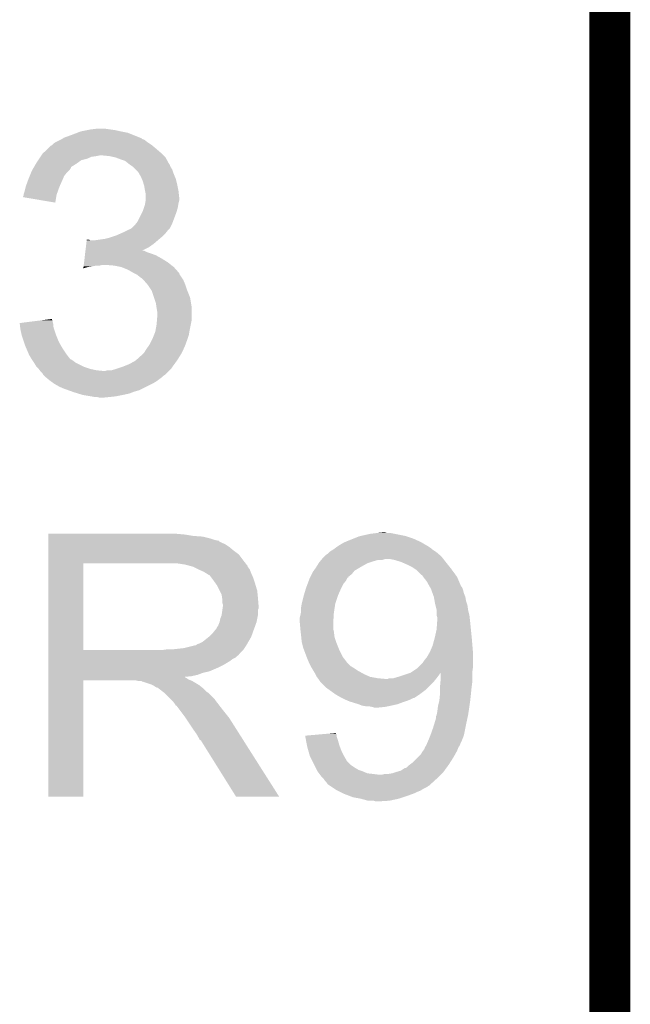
# Model space of a CAD drawing. Extents: x -0.05 to 0.95, y -0.15 to 1.54.
# Tile 31 of 32: x 0.7 to 0.79, y 1.27 to 1.42. Entities that reach past the tile are written whole.
import ezdxf

# ---------------------------------------------------------------- set-up
doc = ezdxf.new("R2010")
doc.units = 0
doc.layers.add('GEOMAGNETIC_2_CLICK_V101_GKO', color=5, linetype='CONTINUOUS')
doc.layers.add('GEOMAGNETIC_2_CLICK_V101_GTO', color=14, linetype='CONTINUOUS')

msp = doc.modelspace()

# ---------------------------------------------------------------- linework, layer by layer
at = {"layer": 'GEOMAGNETIC_2_CLICK_V101_GKO', "const_width": 0.006}
msp.add_lwpolyline([(0.785, 1.06), (0.785, 1.495)], dxfattribs=at)
at = {"layer": 'GEOMAGNETIC_2_CLICK_V101_GTO'}
for points in [[(0.7053, 1.4013), (0.7064, 1.4017), (0.71635, 1.4013), (0.71535, 1.4017)], [(0.7064, 1.4017), (0.70718, 1.402), (0.71535, 1.4017), (0.7146, 1.402)], [(0.70718, 1.402), (0.7077, 1.4022), (0.7146, 1.402), (0.7136, 1.4022)], [(0.7077, 1.4022), (0.7087, 1.4024), (0.7136, 1.4022), (0.7127, 1.4024)], [(0.7087, 1.4024), (0.7092, 1.4025), (0.7127, 1.4024), (0.712, 1.4025)], [(0.7092, 1.4025), (0.71, 1.4026), (0.712, 1.4025), (0.7113, 1.4026)], [(0.7029, 1.3997), (0.7033, 1.4001), (0.7187, 1.3997), (0.71822, 1.4001)], [(0.7033, 1.4001), (0.7035, 1.4002), (0.71822, 1.4001), (0.7181, 1.4002)], [(0.7035, 1.4002), (0.7037, 1.4004), (0.7181, 1.4002), (0.7178, 1.4004)], [(0.7037, 1.4004), (0.704, 1.4006), (0.7178, 1.4004), (0.7175, 1.4006)], [(0.704, 1.4006), (0.7048, 1.401), (0.7175, 1.4006), (0.717, 1.401)], [(0.7048, 1.401), (0.70497, 1.4011), (0.717, 1.401), (0.7167, 1.4011)], [(0.70497, 1.4011), (0.70513, 1.4012), (0.7167, 1.4011), (0.7166, 1.4012)], [(0.70513, 1.4012), (0.7053, 1.4013), (0.7166, 1.4012), (0.71635, 1.4013)], [(0.70183, 1.3985), (0.7019, 1.3986), (0.7093, 1.3985), (0.71, 1.3986)], [(0.7019, 1.3986), (0.70197, 1.3987), (0.71, 1.3986), (0.7105, 1.3987)], [(0.70197, 1.3987), (0.7021, 1.3989), (0.7198, 1.3987), (0.7196, 1.3989)], [(0.7021, 1.3989), (0.7023, 1.3991), (0.7196, 1.3989), (0.7194, 1.3991)], [(0.7023, 1.3991), (0.7029, 1.3997), (0.7194, 1.3991), (0.7187, 1.3997)], [(0.7119, 1.3986), (0.7109, 1.3987), (0.7199, 1.3986), (0.7198, 1.3987)], [(0.7128, 1.3984), (0.7119, 1.3986), (0.7201, 1.3984), (0.7199, 1.3986)], [(0.70089, 1.397), (0.70118, 1.3975), (0.7063, 1.397), (0.7071, 1.3975)], [(0.70118, 1.3975), (0.7013, 1.3977), (0.7071, 1.3975), (0.70738, 1.3977)], [(0.7013, 1.3977), (0.7015, 1.398), (0.70738, 1.3977), (0.7078, 1.398)], [(0.7015, 1.398), (0.70163, 1.3982), (0.7078, 1.398), (0.7086, 1.3982)], [(0.70163, 1.3982), (0.70183, 1.3985), (0.7086, 1.3982), (0.7093, 1.3985)], [(0.7136, 1.3981), (0.7128, 1.3984), (0.72027, 1.3981), (0.7201, 1.3984)], [(0.7142, 1.3979), (0.7136, 1.3981), (0.72038, 1.3979), (0.72027, 1.3981)], [(0.7147, 1.3975), (0.7142, 1.3979), (0.7206, 1.3975), (0.72038, 1.3979)], [(0.71483, 1.3974), (0.7147, 1.3975), (0.7207, 1.3974), (0.7206, 1.3975)], [(0.7151, 1.3972), (0.71483, 1.3974), (0.72077, 1.3972), (0.7207, 1.3974)], [(0.71525, 1.3971), (0.7151, 1.3972), (0.7208, 1.3971), (0.72077, 1.3972)], [(0.7001, 1.3953), (0.70027, 1.3957), (0.70513, 1.3953), (0.7053, 1.3957)], [(0.70027, 1.3957), (0.70047, 1.3962), (0.7053, 1.3957), (0.7057, 1.3962)], [(0.70047, 1.3962), (0.7006, 1.3965), (0.7057, 1.3962), (0.706, 1.3965)], [(0.7006, 1.3965), (0.70066, 1.3966), (0.706, 1.3965), (0.7061, 1.3966)], [(0.70066, 1.3966), (0.70083, 1.3969), (0.7061, 1.3966), (0.7063, 1.3969)], [(0.70083, 1.3969), (0.70089, 1.397), (0.7063, 1.3969), (0.7063, 1.397)], [(0.7154, 1.397), (0.71525, 1.3971), (0.72086, 1.397), (0.7208, 1.3971)], [(0.7158, 1.3966), (0.7154, 1.397), (0.7211, 1.3966), (0.72086, 1.397)], [(0.7161, 1.3963), (0.7158, 1.3966), (0.7212, 1.3963), (0.7211, 1.3966)], [(0.71627, 1.396), (0.7161, 1.3963), (0.7213, 1.396), (0.7212, 1.3963)], [(0.7165, 1.3956), (0.71627, 1.396), (0.72147, 1.3956), (0.7213, 1.396)], [(0.6997, 1.3942), (0.69999, 1.395), (0.70464, 1.3942), (0.705, 1.395)], [(0.69999, 1.395), (0.7001, 1.3953), (0.705, 1.395), (0.70513, 1.3953)], [(0.71663, 1.3953), (0.7165, 1.3956), (0.7216, 1.3953), (0.72147, 1.3956)], [(0.7168, 1.3949), (0.71663, 1.3953), (0.7217, 1.3949), (0.7216, 1.3953)], [(0.71691, 1.3945), (0.7168, 1.3949), (0.7218, 1.3945), (0.7217, 1.3949)], [(0.717, 1.3942), (0.71691, 1.3945), (0.72186, 1.3942), (0.7218, 1.3945)], [(0.6993, 1.3927), (0.6994, 1.3929), (0.70415, 1.3927), (0.70418, 1.3929)], [(0.6994, 1.3931), (0.6995, 1.3934), (0.70424, 1.3931), (0.70435, 1.3934)], [(0.6994, 1.393), (0.6994, 1.3931), (0.7042, 1.393), (0.70424, 1.3931)], [(0.6994, 1.3929), (0.6994, 1.393), (0.70418, 1.3929), (0.7042, 1.393)], [(0.6995, 1.3934), (0.69968, 1.3941), (0.70435, 1.3934), (0.7046, 1.3941)], [(0.69968, 1.3941), (0.6997, 1.3942), (0.7046, 1.3941), (0.70464, 1.3942)], [(0.7171, 1.3936), (0.717, 1.3942), (0.72198, 1.3936), (0.72186, 1.3942)], [(0.71712, 1.3935), (0.7171, 1.3936), (0.722, 1.3935), (0.72198, 1.3936)], [(0.7172, 1.3931), (0.71712, 1.3935), (0.72204, 1.3931), (0.722, 1.3935)], [(0.7172, 1.3926), (0.7172, 1.3931), (0.7221, 1.3926), (0.72204, 1.3931)], [(0.6993, 1.3926), (0.6993, 1.3927), (0.70413, 1.3926), (0.70415, 1.3927)], [(0.704, 1.3918), (0.6993, 1.3926), (0.704, 1.3918), (0.70413, 1.3926)], [(0.71697, 1.3911), (0.7171, 1.3915), (0.7219, 1.3911), (0.72197, 1.3915)], [(0.7171, 1.3915), (0.71713, 1.3917), (0.72197, 1.3915), (0.722, 1.3917)], [(0.71713, 1.3917), (0.7172, 1.3921), (0.722, 1.3917), (0.7221, 1.3921)], [(0.7172, 1.3921), (0.7172, 1.3926), (0.7221, 1.3921), (0.7221, 1.3926)], [(0.716, 1.389), (0.7167, 1.3904), (0.72118, 1.389), (0.7217, 1.3904)], [(0.7167, 1.3904), (0.7168, 1.3906), (0.7217, 1.3904), (0.72176, 1.3906)], [(0.7168, 1.3906), (0.71697, 1.3911), (0.72176, 1.3906), (0.7219, 1.3911)], [(0.7156, 1.3885), (0.71584, 1.3888), (0.72095, 1.3885), (0.7211, 1.3888)], [(0.71584, 1.3888), (0.716, 1.389), (0.7211, 1.3888), (0.72118, 1.389)], [(0.7129, 1.387), (0.71357, 1.3873), (0.7198, 1.387), (0.7201, 1.3873)], [(0.71357, 1.3873), (0.7138, 1.3874), (0.7201, 1.3873), (0.72017, 1.3874)], [(0.7138, 1.3874), (0.7144, 1.3877), (0.72017, 1.3874), (0.7204, 1.3877)], [(0.7144, 1.3877), (0.7148, 1.3879), (0.7204, 1.3877), (0.7206, 1.3879)], [(0.7149, 1.3879), (0.71505, 1.388), (0.7206, 1.3879), (0.7207, 1.388)], [(0.71505, 1.388), (0.7152, 1.3881), (0.7207, 1.388), (0.72075, 1.3881)], [(0.7152, 1.3881), (0.7156, 1.3885), (0.72075, 1.3881), (0.72095, 1.3885)], [(0.70847, 1.3853), (0.70853, 1.3858), (0.7177, 1.3853), (0.7184, 1.3858)], [(0.70853, 1.3858), (0.70859, 1.3863), (0.7184, 1.3858), (0.71898, 1.3863)], [(0.70859, 1.3863), (0.7086, 1.3864), (0.7091, 1.3863), (0.7089, 1.3864)], [(0.7086, 1.3864), (0.7086, 1.3864), (0.7089, 1.3864), (0.7086, 1.3864)], [(0.7098, 1.3863), (0.7105, 1.3864), (0.71898, 1.3863), (0.7191, 1.3864)], [(0.7105, 1.3864), (0.7112, 1.3865), (0.7191, 1.3864), (0.71922, 1.3865)], [(0.7112, 1.3865), (0.712, 1.3867), (0.71922, 1.3865), (0.71946, 1.3867)], [(0.712, 1.3867), (0.7126, 1.3869), (0.71946, 1.3867), (0.7197, 1.3869)], [(0.7126, 1.3869), (0.7129, 1.387), (0.7197, 1.3869), (0.7198, 1.387)], [(0.70833, 1.3841), (0.70836, 1.3844), (0.7187, 1.3841), (0.7179, 1.3844)], [(0.70836, 1.3844), (0.70839, 1.3846), (0.7179, 1.3844), (0.7173, 1.3846)], [(0.70839, 1.3846), (0.70841, 1.3848), (0.7173, 1.3846), (0.7169, 1.3848)], [(0.70841, 1.3848), (0.70847, 1.3853), (0.7167, 1.3848), (0.7177, 1.3853)], [(0.70841, 1.3848), (0.70841, 1.3848), (0.7169, 1.3848), (0.7167, 1.3848)], [(0.70816, 1.3827), (0.70821, 1.3831), (0.72091, 1.3827), (0.7204, 1.3831)], [(0.70821, 1.3831), (0.70827, 1.3836), (0.7204, 1.3831), (0.7196, 1.3836)], [(0.70827, 1.3836), (0.70833, 1.3841), (0.7196, 1.3836), (0.7187, 1.3841)], [(0.7081, 1.3822), (0.70812, 1.3824), (0.7081, 1.3822), (0.7088, 1.3824)], [(0.70812, 1.3824), (0.70814, 1.3825), (0.7088, 1.3824), (0.7095, 1.3825)], [(0.70814, 1.3825), (0.70815, 1.3826), (0.7095, 1.3825), (0.71, 1.3826)], [(0.70815, 1.3826), (0.70816, 1.3827), (0.7105, 1.3826), (0.7109, 1.3827)], [(0.7126, 1.3826), (0.7114, 1.3827), (0.72104, 1.3826), (0.72091, 1.3827)], [(0.7136, 1.3824), (0.7126, 1.3826), (0.7213, 1.3824), (0.72104, 1.3826)], [(0.7146, 1.382), (0.7136, 1.3824), (0.72166, 1.382), (0.7213, 1.3824)], [(0.7153, 1.3816), (0.7146, 1.382), (0.72201, 1.3816), (0.72166, 1.382)], [(0.7155, 1.3815), (0.7153, 1.3816), (0.7221, 1.3815), (0.72201, 1.3816)], [(0.7157, 1.3814), (0.7155, 1.3815), (0.7221, 1.3814), (0.7221, 1.3815)], [(0.7159, 1.3813), (0.7157, 1.3814), (0.72217, 1.3813), (0.7221, 1.3814)], [(0.7164, 1.3809), (0.7159, 1.3813), (0.72243, 1.3809), (0.72217, 1.3813)], [(0.7167, 1.3807), (0.7164, 1.3809), (0.72257, 1.3807), (0.72243, 1.3809)], [(0.7168, 1.3806), (0.7167, 1.3807), (0.72263, 1.3806), (0.72257, 1.3807)], [(0.71689, 1.3805), (0.7168, 1.3806), (0.7227, 1.3805), (0.72263, 1.3806)], [(0.7175, 1.3798), (0.71689, 1.3805), (0.723, 1.3798), (0.7227, 1.3805)], [(0.7181, 1.3789), (0.7175, 1.3798), (0.7233, 1.3789), (0.723, 1.3798)], [(0.71843, 1.3779), (0.7181, 1.3789), (0.7237, 1.3779), (0.7233, 1.3789)], [(0.7187, 1.3771), (0.71843, 1.3779), (0.72383, 1.3771), (0.7237, 1.3779)], [(0.71876, 1.3767), (0.7187, 1.3771), (0.7239, 1.3767), (0.72383, 1.3771)], [(0.7188, 1.3764), (0.71876, 1.3767), (0.7239, 1.3764), (0.7239, 1.3767)], [(0.7189, 1.3758), (0.7188, 1.3764), (0.7239, 1.3758), (0.7239, 1.3764)], [(0.7189, 1.3752), (0.7189, 1.3758), (0.7239, 1.3752), (0.7239, 1.3758)], [(0.6988, 1.3742), (0.70037, 1.3744), (0.70367, 1.3742), (0.7036, 1.3744)], [(0.69881, 1.3741), (0.6988, 1.3742), (0.7037, 1.3741), (0.70367, 1.3742)], [(0.70037, 1.3744), (0.70194, 1.3746), (0.7036, 1.3744), (0.7036, 1.3746)], [(0.70194, 1.3746), (0.70272, 1.3747), (0.7036, 1.3746), (0.7035, 1.3747)], [(0.70272, 1.3747), (0.7035, 1.3748), (0.7035, 1.3747), (0.7035, 1.3748)], [(0.7188, 1.374), (0.71884, 1.3745), (0.7238, 1.374), (0.7239, 1.3745)], [(0.71884, 1.3745), (0.7189, 1.3752), (0.7239, 1.3745), (0.7239, 1.3752)], [(0.69884, 1.3738), (0.69881, 1.3741), (0.7037, 1.3738), (0.7037, 1.3741)], [(0.69889, 1.3734), (0.69884, 1.3738), (0.7038, 1.3734), (0.7037, 1.3738)], [(0.6989, 1.3733), (0.69889, 1.3734), (0.70383, 1.3733), (0.7038, 1.3734)], [(0.69908, 1.3725), (0.6989, 1.3733), (0.7041, 1.3725), (0.70383, 1.3733)], [(0.7184, 1.3724), (0.7186, 1.3729), (0.7235, 1.3724), (0.72358, 1.3729)], [(0.7186, 1.3729), (0.71862, 1.373), (0.72358, 1.3729), (0.7236, 1.373)], [(0.71862, 1.373), (0.7188, 1.374), (0.7236, 1.373), (0.7238, 1.374)], [(0.6991, 1.3724), (0.69908, 1.3725), (0.70414, 1.3724), (0.7041, 1.3725)], [(0.6994, 1.3715), (0.6991, 1.3724), (0.7045, 1.3715), (0.70414, 1.3724)], [(0.6996, 1.3709), (0.6994, 1.3715), (0.70483, 1.3709), (0.7045, 1.3715)], [(0.7178, 1.3711), (0.7182, 1.3719), (0.72304, 1.3711), (0.72332, 1.3719)], [(0.7182, 1.3719), (0.7184, 1.3724), (0.72332, 1.3719), (0.7235, 1.3724)], [(0.69973, 1.3706), (0.6996, 1.3709), (0.705, 1.3706), (0.70483, 1.3709)], [(0.70011, 1.3697), (0.69973, 1.3706), (0.7056, 1.3697), (0.705, 1.3706)], [(0.7168, 1.3697), (0.717, 1.3699), (0.7224, 1.3697), (0.7225, 1.3699)], [(0.717, 1.3699), (0.71724, 1.3703), (0.7225, 1.3699), (0.7227, 1.3703)], [(0.71724, 1.3703), (0.7173, 1.3704), (0.7227, 1.3703), (0.72274, 1.3704)], [(0.7173, 1.3704), (0.71773, 1.371), (0.72274, 1.3704), (0.723, 1.371)], [(0.71773, 1.371), (0.7178, 1.3711), (0.723, 1.371), (0.72304, 1.3711)], [(0.7002, 1.3695), (0.70011, 1.3697), (0.70575, 1.3695), (0.7056, 1.3697)], [(0.7005, 1.369), (0.7002, 1.3695), (0.70613, 1.369), (0.70575, 1.3695)], [(0.70057, 1.3689), (0.7005, 1.369), (0.7062, 1.3689), (0.70613, 1.369)], [(0.7007, 1.3687), (0.70057, 1.3689), (0.7066, 1.3687), (0.7063, 1.3689)], [(0.70057, 1.3689), (0.70057, 1.3689), (0.7063, 1.3689), (0.7062, 1.3689)], [(0.7009, 1.3684), (0.7007, 1.3687), (0.707, 1.3684), (0.7066, 1.3687)], [(0.7012, 1.3679), (0.7009, 1.3684), (0.708, 1.3679), (0.707, 1.3684)], [(0.7148, 1.3682), (0.7157, 1.3687), (0.7214, 1.3682), (0.72176, 1.3687)], [(0.7157, 1.3687), (0.71593, 1.3689), (0.72176, 1.3687), (0.7219, 1.3689)], [(0.71593, 1.3689), (0.7166, 1.3695), (0.7219, 1.3689), (0.72227, 1.3695)], [(0.7166, 1.3695), (0.7168, 1.3697), (0.72227, 1.3695), (0.7224, 1.3697)], [(0.7013, 1.3678), (0.7012, 1.3679), (0.7082, 1.3678), (0.708, 1.3679)], [(0.7015, 1.3676), (0.7013, 1.3678), (0.7088, 1.3676), (0.7082, 1.3678)], [(0.70157, 1.3675), (0.7015, 1.3676), (0.7091, 1.3675), (0.7088, 1.3676)], [(0.70173, 1.3673), (0.70157, 1.3675), (0.71, 1.3673), (0.7091, 1.3675)], [(0.7018, 1.3672), (0.70173, 1.3673), (0.711, 1.3672), (0.71, 1.3673)], [(0.7021, 1.3669), (0.7018, 1.3672), (0.7203, 1.3669), (0.7206, 1.3672)], [(0.7113, 1.3672), (0.7116, 1.3673), (0.7206, 1.3672), (0.7207, 1.3673)], [(0.7122, 1.3673), (0.7129, 1.3675), (0.7207, 1.3673), (0.7209, 1.3675)], [(0.7129, 1.3675), (0.7138, 1.3678), (0.7209, 1.3675), (0.72111, 1.3678)], [(0.7138, 1.3678), (0.7148, 1.3682), (0.72111, 1.3678), (0.7214, 1.3682)], [(0.7022, 1.3667), (0.7021, 1.3669), (0.7201, 1.3667), (0.7203, 1.3669)], [(0.7024, 1.3665), (0.7022, 1.3667), (0.7198, 1.3665), (0.7201, 1.3667)], [(0.7026, 1.3663), (0.7024, 1.3665), (0.7196, 1.3663), (0.7198, 1.3665)], [(0.7032, 1.3658), (0.7026, 1.3663), (0.71893, 1.3658), (0.7196, 1.3663)], [(0.70334, 1.3657), (0.7032, 1.3658), (0.7188, 1.3657), (0.71893, 1.3658)], [(0.70376, 1.3654), (0.70334, 1.3657), (0.7183, 1.3654), (0.7188, 1.3657)], [(0.7039, 1.3653), (0.70376, 1.3654), (0.7181, 1.3653), (0.7183, 1.3654)], [(0.7046, 1.3649), (0.7039, 1.3653), (0.7173, 1.3649), (0.7181, 1.3653)], [(0.7053, 1.3646), (0.7046, 1.3649), (0.7167, 1.3646), (0.7173, 1.3649)], [(0.70586, 1.3644), (0.7053, 1.3646), (0.7163, 1.3644), (0.7167, 1.3646)], [(0.70642, 1.3642), (0.70586, 1.3644), (0.7156, 1.3642), (0.7163, 1.3644)], [(0.7067, 1.3641), (0.70642, 1.3642), (0.71533, 1.3641), (0.7156, 1.3642)], [(0.70735, 1.3639), (0.7067, 1.3641), (0.7148, 1.3639), (0.71533, 1.3641)], [(0.708, 1.3637), (0.70735, 1.3639), (0.7139, 1.3637), (0.7148, 1.3639)], [(0.7092, 1.3635), (0.708, 1.3637), (0.7129, 1.3635), (0.7139, 1.3637)], [(0.7097, 1.3634), (0.7092, 1.3635), (0.712, 1.3634), (0.7129, 1.3635)], [(0.7105, 1.3633), (0.7101, 1.3634), (0.711, 1.3633), (0.712, 1.3634)], [(0.703, 1.3433), (0.703, 1.3434), (0.7229, 1.3433), (0.7218, 1.3434)], [(0.703, 1.3431), (0.703, 1.3433), (0.7241, 1.3431), (0.7229, 1.3433)], [(0.703, 1.343), (0.703, 1.3431), (0.7255, 1.343), (0.7241, 1.3431)], [(0.703, 1.3427), (0.703, 1.343), (0.7267, 1.3427), (0.7255, 1.343)], [(0.703, 1.3425), (0.703, 1.3427), (0.7273, 1.3425), (0.7267, 1.3427)], [(0.703, 1.3424), (0.703, 1.3425), (0.7278, 1.3424), (0.7273, 1.3425)], [(0.7468, 1.3424), (0.74755, 1.3427), (0.75696, 1.3424), (0.7563, 1.3427)], [(0.74755, 1.3427), (0.7483, 1.343), (0.7563, 1.3427), (0.7554, 1.343)], [(0.7483, 1.343), (0.7487, 1.3431), (0.7554, 1.343), (0.7551, 1.3431)], [(0.7487, 1.3431), (0.7491, 1.3432), (0.7551, 1.3431), (0.7546, 1.3432)], [(0.7491, 1.3432), (0.75, 1.3434), (0.7546, 1.3432), (0.7536, 1.3434)], [(0.75, 1.3434), (0.7508, 1.3435), (0.7536, 1.3434), (0.7531, 1.3435)], [(0.7508, 1.3435), (0.7518, 1.3436), (0.7525, 1.3435), (0.7522, 1.3436)], [(0.7518, 1.3436), (0.7518, 1.3436), (0.7522, 1.3436), (0.7518, 1.3436)], [(0.703, 1.3423), (0.703, 1.3424), (0.7279, 1.3423), (0.7279, 1.3424)], [(0.703, 1.3424), (0.703, 1.3424), (0.7279, 1.3424), (0.7278, 1.3424)], [(0.703, 1.3421), (0.703, 1.3423), (0.7283, 1.3421), (0.7279, 1.3423)], [(0.703, 1.3419), (0.703, 1.3421), (0.7288, 1.3419), (0.7283, 1.3421)], [(0.703, 1.3415), (0.703, 1.3419), (0.7294, 1.3415), (0.7288, 1.3419)], [(0.703, 1.341), (0.703, 1.3415), (0.73, 1.341), (0.7294, 1.3415)], [(0.7441, 1.3408), (0.7446, 1.3411), (0.75955, 1.3408), (0.7591, 1.3411)], [(0.7446, 1.3411), (0.74487, 1.3413), (0.7591, 1.3411), (0.7589, 1.3413)], [(0.74487, 1.3413), (0.745, 1.3414), (0.7589, 1.3413), (0.7587, 1.3414)], [(0.745, 1.3414), (0.74515, 1.3415), (0.7587, 1.3414), (0.7587, 1.3415)], [(0.74515, 1.3415), (0.7456, 1.3418), (0.7586, 1.3415), (0.75809, 1.3418)], [(0.74515, 1.3415), (0.74515, 1.3415), (0.7587, 1.3415), (0.7586, 1.3415)], [(0.7456, 1.3418), (0.7461, 1.3421), (0.75809, 1.3418), (0.75757, 1.3421)], [(0.7461, 1.3421), (0.74633, 1.3422), (0.75757, 1.3421), (0.7574, 1.3422)], [(0.74633, 1.3422), (0.7468, 1.3424), (0.7574, 1.3422), (0.75696, 1.3424)], [(0.703, 1.3404), (0.703, 1.341), (0.7308, 1.3404), (0.73, 1.341)], [(0.703, 1.3396), (0.703, 1.3404), (0.7314, 1.3396), (0.7308, 1.3404)], [(0.703, 1.3391), (0.703, 1.3396), (0.73179, 1.3391), (0.7314, 1.3396)], [(0.74269, 1.3394), (0.74286, 1.3396), (0.7505, 1.3394), (0.7512, 1.3396)], [(0.74286, 1.3396), (0.74294, 1.3397), (0.7518, 1.3396), (0.7521, 1.3397)], [(0.74286, 1.3396), (0.74286, 1.3396), (0.7512, 1.3396), (0.7518, 1.3396)], [(0.74294, 1.3397), (0.7432, 1.34), (0.76071, 1.3397), (0.76048, 1.34)], [(0.7432, 1.34), (0.7433, 1.3401), (0.76048, 1.34), (0.7604, 1.3401)], [(0.7433, 1.3401), (0.7435, 1.3403), (0.7604, 1.3401), (0.76017, 1.3403)], [(0.7435, 1.3403), (0.7438, 1.3405), (0.76017, 1.3403), (0.75993, 1.3405)], [(0.7438, 1.3405), (0.744, 1.3407), (0.75993, 1.3405), (0.7597, 1.3407)], [(0.744, 1.3407), (0.7441, 1.3408), (0.7597, 1.3407), (0.75955, 1.3408)], [(0.7535, 1.3396), (0.753, 1.3397), (0.76079, 1.3396), (0.76071, 1.3397)], [(0.7545, 1.3393), (0.7535, 1.3396), (0.76102, 1.3393), (0.76079, 1.3396)], [(0.703, 1.3264), (0.703, 1.3391), (0.7081, 1.3264), (0.7081, 1.3391)], [(0.703, 1.3391), (0.703, 1.3391), (0.7081, 1.3391), (0.7202, 1.3391)], [(0.723, 1.3389), (0.7217, 1.3391), (0.73194, 1.3389), (0.73179, 1.3391)], [(0.72373, 1.3387), (0.723, 1.3389), (0.7321, 1.3387), (0.73194, 1.3389)], [(0.7241, 1.3386), (0.72373, 1.3387), (0.7321, 1.3386), (0.7321, 1.3387)], [(0.7249, 1.3382), (0.7241, 1.3386), (0.7324, 1.3382), (0.7321, 1.3386)], [(0.7256, 1.3379), (0.7249, 1.3382), (0.73252, 1.3379), (0.7324, 1.3382)], [(0.74174, 1.338), (0.7421, 1.3385), (0.7477, 1.338), (0.74853, 1.3385)], [(0.7421, 1.3385), (0.74216, 1.3386), (0.74853, 1.3385), (0.7487, 1.3386)], [(0.74216, 1.3386), (0.74247, 1.3391), (0.7487, 1.3386), (0.7496, 1.3391)], [(0.74247, 1.3391), (0.7426, 1.3393), (0.7496, 1.3391), (0.7502, 1.3393)], [(0.7426, 1.3393), (0.74269, 1.3394), (0.7502, 1.3393), (0.7505, 1.3394)], [(0.75473, 1.3392), (0.7545, 1.3393), (0.7611, 1.3392), (0.76102, 1.3393)], [(0.7554, 1.3389), (0.75473, 1.3392), (0.76134, 1.3389), (0.7611, 1.3392)], [(0.7562, 1.3385), (0.7554, 1.3389), (0.76166, 1.3385), (0.76134, 1.3389)], [(0.75665, 1.3382), (0.7562, 1.3385), (0.7619, 1.3382), (0.76166, 1.3385)], [(0.7568, 1.3381), (0.75665, 1.3382), (0.76197, 1.3381), (0.7619, 1.3382)], [(0.72593, 1.3377), (0.7256, 1.3379), (0.7326, 1.3377), (0.73252, 1.3379)], [(0.7261, 1.3376), (0.72593, 1.3377), (0.73264, 1.3376), (0.7326, 1.3377)], [(0.7264, 1.3374), (0.7261, 1.3376), (0.73273, 1.3374), (0.73264, 1.3376)], [(0.7268, 1.337), (0.7265, 1.3374), (0.7329, 1.337), (0.73273, 1.3374)], [(0.7271, 1.3366), (0.7268, 1.337), (0.73303, 1.3366), (0.7329, 1.337)], [(0.74105, 1.3366), (0.7412, 1.337), (0.7465, 1.3366), (0.7467, 1.337)], [(0.7412, 1.337), (0.74125, 1.3371), (0.7468, 1.337), (0.7468, 1.3371)], [(0.7412, 1.337), (0.7412, 1.337), (0.7467, 1.337), (0.7468, 1.337)], [(0.74125, 1.3371), (0.74145, 1.3375), (0.7468, 1.3371), (0.7473, 1.3375)], [(0.74145, 1.3375), (0.7416, 1.3378), (0.7473, 1.3375), (0.74754, 1.3378)], [(0.7416, 1.3378), (0.74174, 1.338), (0.74754, 1.3378), (0.7477, 1.338)], [(0.7575, 1.3374), (0.7568, 1.3381), (0.76248, 1.3374), (0.76197, 1.3381)], [(0.7576, 1.3373), (0.7576, 1.3374), (0.76255, 1.3373), (0.76248, 1.3374)], [(0.75776, 1.3371), (0.7576, 1.3373), (0.7627, 1.3371), (0.76255, 1.3373)], [(0.7583, 1.3364), (0.75776, 1.3371), (0.763, 1.3364), (0.7627, 1.3371)], [(0.72746, 1.3361), (0.7271, 1.3366), (0.7332, 1.3361), (0.73303, 1.3366)], [(0.7276, 1.3359), (0.72746, 1.3361), (0.73326, 1.3359), (0.7332, 1.3361)], [(0.728, 1.3351), (0.7276, 1.3359), (0.7335, 1.3351), (0.73326, 1.3359)], [(0.74031, 1.3344), (0.74057, 1.3353), (0.7453, 1.3344), (0.7457, 1.3353)], [(0.74057, 1.3353), (0.7406, 1.3354), (0.7457, 1.3353), (0.74575, 1.3354)], [(0.7406, 1.3354), (0.74086, 1.3361), (0.74575, 1.3354), (0.7461, 1.3361)], [(0.74086, 1.3361), (0.74105, 1.3366), (0.7461, 1.3361), (0.7465, 1.3366)], [(0.75868, 1.3357), (0.7583, 1.3364), (0.7633, 1.3357), (0.763, 1.3364)], [(0.75874, 1.3356), (0.75868, 1.3357), (0.7634, 1.3356), (0.7633, 1.3357)], [(0.75885, 1.3354), (0.75874, 1.3356), (0.7635, 1.3354), (0.7634, 1.3356)], [(0.7589, 1.3353), (0.75885, 1.3354), (0.76353, 1.3353), (0.7635, 1.3354)], [(0.75897, 1.3351), (0.7589, 1.3353), (0.7636, 1.3351), (0.76353, 1.3353)], [(0.7283, 1.3345), (0.728, 1.3351), (0.73356, 1.3345), (0.7335, 1.3351)], [(0.72836, 1.3341), (0.7283, 1.3345), (0.7336, 1.3341), (0.73356, 1.3345)], [(0.7284, 1.3338), (0.72836, 1.3341), (0.73362, 1.3338), (0.7336, 1.3341)], [(0.74, 1.3332), (0.7402, 1.334), (0.7449, 1.3332), (0.74517, 1.334)], [(0.7402, 1.334), (0.74031, 1.3344), (0.74517, 1.334), (0.7453, 1.3344)], [(0.75912, 1.3347), (0.75897, 1.3351), (0.7637, 1.3347), (0.7636, 1.3351)], [(0.7593, 1.3342), (0.75912, 1.3347), (0.7639, 1.3342), (0.7637, 1.3347)], [(0.75941, 1.3336), (0.7593, 1.3342), (0.764, 1.3336), (0.7639, 1.3342)], [(0.7284, 1.3333), (0.7284, 1.3338), (0.73367, 1.3333), (0.73362, 1.3338)], [(0.7285, 1.333), (0.7284, 1.3333), (0.73369, 1.333), (0.73367, 1.3333)], [(0.72841, 1.3323), (0.72844, 1.3325), (0.7336, 1.3323), (0.7337, 1.3325)], [(0.72844, 1.3325), (0.7285, 1.3329), (0.7337, 1.3325), (0.7337, 1.3329)], [(0.7285, 1.3329), (0.7285, 1.333), (0.7337, 1.3329), (0.73369, 1.333)], [(0.7399, 1.3326), (0.74, 1.3332), (0.74481, 1.3326), (0.7449, 1.3332)], [(0.7399, 1.332), (0.7399, 1.3326), (0.74472, 1.332), (0.74481, 1.3326)], [(0.7595, 1.3331), (0.75941, 1.3336), (0.76417, 1.3331), (0.764, 1.3336)], [(0.75953, 1.333), (0.7595, 1.3331), (0.7642, 1.333), (0.76417, 1.3331)], [(0.7597, 1.3323), (0.75953, 1.333), (0.7643, 1.3323), (0.7642, 1.333)], [(0.728, 1.3305), (0.7281, 1.331), (0.7334, 1.3305), (0.7335, 1.331)], [(0.7281, 1.331), (0.7283, 1.3315), (0.7335, 1.331), (0.7336, 1.3315)], [(0.7283, 1.3315), (0.72841, 1.3323), (0.7336, 1.3315), (0.7336, 1.3323)], [(0.7397, 1.3311), (0.7398, 1.3315), (0.74465, 1.3311), (0.74467, 1.3315)], [(0.7397, 1.3306), (0.7397, 1.3311), (0.74461, 1.3306), (0.74465, 1.3311)], [(0.7398, 1.3315), (0.73988, 1.3319), (0.74467, 1.3315), (0.7447, 1.3319)], [(0.73988, 1.3319), (0.7399, 1.332), (0.7447, 1.3319), (0.74472, 1.332)], [(0.7597, 1.3315), (0.7597, 1.3323), (0.7645, 1.3315), (0.7643, 1.3323)], [(0.7598, 1.3312), (0.7597, 1.3315), (0.76453, 1.3312), (0.7645, 1.3315)], [(0.7598, 1.3308), (0.7598, 1.3312), (0.76458, 1.3308), (0.76453, 1.3312)], [(0.7275, 1.3295), (0.7276, 1.3297), (0.73304, 1.3295), (0.73311, 1.3297)], [(0.7276, 1.3297), (0.7278, 1.33), (0.73311, 1.3297), (0.73322, 1.33)], [(0.7278, 1.33), (0.728, 1.3305), (0.73322, 1.33), (0.7334, 1.3305)], [(0.73972, 1.3304), (0.7397, 1.3306), (0.7446, 1.3304), (0.74461, 1.3306)], [(0.7398, 1.3295), (0.73972, 1.3304), (0.7446, 1.3295), (0.7446, 1.3304)], [(0.7597, 1.3294), (0.75979, 1.3306), (0.76472, 1.3294), (0.7646, 1.3306)], [(0.75979, 1.3306), (0.7598, 1.3308), (0.7646, 1.3306), (0.76458, 1.3308)], [(0.7255, 1.3276), (0.72637, 1.3283), (0.73219, 1.3276), (0.7326, 1.3283)], [(0.72637, 1.3283), (0.7265, 1.3284), (0.7326, 1.3283), (0.73264, 1.3284)], [(0.7265, 1.3284), (0.727, 1.3289), (0.73264, 1.3284), (0.73282, 1.3289)], [(0.727, 1.3289), (0.7274, 1.3294), (0.73282, 1.3289), (0.733, 1.3294)], [(0.7274, 1.3294), (0.7275, 1.3295), (0.733, 1.3294), (0.73304, 1.3295)], [(0.73984, 1.3291), (0.7398, 1.3295), (0.7447, 1.3291), (0.7446, 1.3295)], [(0.7399, 1.3286), (0.73984, 1.3291), (0.74476, 1.3286), (0.7447, 1.3291)], [(0.73993, 1.3283), (0.7399, 1.3286), (0.7448, 1.3283), (0.74476, 1.3286)], [(0.74, 1.3276), (0.73993, 1.3283), (0.74503, 1.3276), (0.7448, 1.3283)], [(0.75924, 1.3275), (0.7594, 1.3281), (0.7649, 1.3275), (0.76485, 1.3281)], [(0.7594, 1.3281), (0.75952, 1.3286), (0.76485, 1.3281), (0.7648, 1.3286)], [(0.75952, 1.3286), (0.7597, 1.3294), (0.7648, 1.3286), (0.76472, 1.3294)], [(0.721, 1.3265), (0.7228, 1.3267), (0.7315, 1.3265), (0.73163, 1.3267)], [(0.7228, 1.3267), (0.7244, 1.3271), (0.73163, 1.3267), (0.7319, 1.3271)], [(0.7245, 1.3271), (0.7248, 1.3273), (0.7319, 1.3271), (0.73202, 1.3273)], [(0.7248, 1.3273), (0.7251, 1.3274), (0.73202, 1.3273), (0.73208, 1.3274)], [(0.7251, 1.3274), (0.7255, 1.3276), (0.73208, 1.3274), (0.73219, 1.3276)], [(0.74005, 1.3274), (0.74, 1.3276), (0.7451, 1.3274), (0.74503, 1.3276)], [(0.7402, 1.3268), (0.74005, 1.3274), (0.74534, 1.3268), (0.7451, 1.3274)], [(0.74035, 1.3264), (0.7402, 1.3268), (0.7455, 1.3264), (0.74534, 1.3268)], [(0.75879, 1.3263), (0.7591, 1.327), (0.765, 1.3263), (0.76494, 1.327)], [(0.7591, 1.327), (0.75924, 1.3275), (0.76494, 1.327), (0.7649, 1.3275)], [(0.703, 1.326), (0.703, 1.3264), (0.731, 1.326), (0.7314, 1.3264)], [(0.703, 1.3264), (0.703, 1.3264), (0.7195, 1.3264), (0.7081, 1.3264)], [(0.703, 1.3259), (0.703, 1.326), (0.731, 1.3259), (0.731, 1.326)], [(0.703, 1.3257), (0.703, 1.3259), (0.7308, 1.3257), (0.7309, 1.3259)], [(0.703, 1.3259), (0.703, 1.3259), (0.7309, 1.3259), (0.731, 1.3259)], [(0.703, 1.3255), (0.703, 1.3257), (0.7305, 1.3255), (0.7308, 1.3257)], [(0.703, 1.3253), (0.703, 1.3255), (0.7303, 1.3253), (0.7305, 1.3255)], [(0.703, 1.3251), (0.703, 1.3253), (0.7299, 1.3251), (0.7303, 1.3253)], [(0.7195, 1.3264), (0.7202, 1.3265), (0.7314, 1.3264), (0.7315, 1.3265)], [(0.74072, 1.3254), (0.74035, 1.3264), (0.746, 1.3254), (0.7455, 1.3264)], [(0.7408, 1.3252), (0.74072, 1.3254), (0.74616, 1.3252), (0.746, 1.3254)], [(0.7411, 1.3245), (0.7408, 1.3252), (0.7467, 1.3245), (0.74616, 1.3252)], [(0.7579, 1.3249), (0.7583, 1.3254), (0.765, 1.3249), (0.765, 1.3254)], [(0.7583, 1.3254), (0.7587, 1.3261), (0.765, 1.3254), (0.765, 1.3261)], [(0.7587, 1.3261), (0.75879, 1.3263), (0.765, 1.3261), (0.765, 1.3263)], [(0.703, 1.3248), (0.703, 1.3251), (0.7295, 1.3248), (0.7299, 1.3251)], [(0.703, 1.3242), (0.703, 1.3248), (0.7285, 1.3242), (0.7295, 1.3248)], [(0.703, 1.3239), (0.703, 1.3242), (0.7279, 1.3239), (0.7285, 1.3242)], [(0.703, 1.3233), (0.703, 1.3239), (0.7265, 1.3233), (0.7279, 1.3239)], [(0.7413, 1.3241), (0.7411, 1.3245), (0.7471, 1.3241), (0.7467, 1.3245)], [(0.7414, 1.3239), (0.7413, 1.3241), (0.74743, 1.3239), (0.7471, 1.3241)], [(0.74146, 1.3238), (0.7414, 1.3239), (0.7476, 1.3238), (0.74743, 1.3239)], [(0.7417, 1.3234), (0.74146, 1.3238), (0.7482, 1.3234), (0.7476, 1.3238)], [(0.7568, 1.3237), (0.7569, 1.3238), (0.76499, 1.3237), (0.765, 1.3238)], [(0.7569, 1.3238), (0.7577, 1.3246), (0.765, 1.3238), (0.765, 1.3246)], [(0.7577, 1.3246), (0.7579, 1.3249), (0.765, 1.3246), (0.765, 1.3249)], [(0.703, 1.3231), (0.703, 1.3233), (0.7256, 1.3231), (0.7265, 1.3233)], [(0.703, 1.3228), (0.703, 1.3231), (0.7248, 1.3228), (0.7256, 1.3231)], [(0.703, 1.3226), (0.703, 1.3228), (0.7239, 1.3226), (0.7248, 1.3228)], [(0.703, 1.3225), (0.703, 1.3226), (0.7229, 1.3225), (0.7239, 1.3226)], [(0.703, 1.3224), (0.703, 1.3225), (0.723, 1.3224), (0.7229, 1.3225)], [(0.703, 1.3223), (0.703, 1.3224), (0.7232, 1.3223), (0.723, 1.3224)], [(0.742, 1.3229), (0.7417, 1.3234), (0.7491, 1.3229), (0.7482, 1.3234)], [(0.7422, 1.3225), (0.742, 1.3229), (0.75, 1.3225), (0.7491, 1.3229)], [(0.74235, 1.3223), (0.7422, 1.3225), (0.7511, 1.3223), (0.75, 1.3225)], [(0.7534, 1.3223), (0.7541, 1.3225), (0.7597, 1.3223), (0.75985, 1.3225)], [(0.7541, 1.3225), (0.7547, 1.3227), (0.75985, 1.3225), (0.76, 1.3227)], [(0.7547, 1.3227), (0.7556, 1.323), (0.76, 1.3227), (0.7602, 1.323)], [(0.7556, 1.323), (0.7559, 1.3231), (0.7602, 1.323), (0.7603, 1.3231)], [(0.7559, 1.3231), (0.7568, 1.3237), (0.7649, 1.3231), (0.76499, 1.3237)], [(0.7603, 1.3221), (0.7603, 1.3231), (0.7649, 1.3221), (0.7649, 1.3231)], [(0.703, 1.3221), (0.703, 1.3223), (0.7235, 1.3221), (0.7232, 1.3223)], [(0.703, 1.322), (0.703, 1.3221), (0.72375, 1.322), (0.7235, 1.3221)], [(0.703, 1.305), (0.703, 1.322), (0.7081, 1.305), (0.7081, 1.322)], [(0.703, 1.322), (0.703, 1.322), (0.7081, 1.322), (0.7157, 1.322)], [(0.7161, 1.3219), (0.7157, 1.322), (0.724, 1.3219), (0.72375, 1.322)], [(0.7167, 1.3218), (0.7166, 1.3219), (0.72417, 1.3218), (0.724, 1.3219)], [(0.718, 1.3214), (0.7168, 1.3218), (0.72483, 1.3214), (0.72417, 1.3218)], [(0.7182, 1.3213), (0.718, 1.3214), (0.725, 1.3213), (0.72483, 1.3214)], [(0.7184, 1.3212), (0.7182, 1.3213), (0.72513, 1.3212), (0.725, 1.3213)], [(0.7187, 1.321), (0.7184, 1.3212), (0.72537, 1.321), (0.72513, 1.3212)], [(0.7189, 1.3209), (0.7187, 1.321), (0.7255, 1.3209), (0.72537, 1.321)], [(0.7191, 1.3208), (0.719, 1.3209), (0.7256, 1.3208), (0.7255, 1.3209)], [(0.74243, 1.3222), (0.74235, 1.3223), (0.7522, 1.3222), (0.7511, 1.3223)], [(0.7425, 1.3221), (0.74243, 1.3222), (0.75954, 1.3221), (0.75962, 1.3222)], [(0.7427, 1.3218), (0.7425, 1.3221), (0.7593, 1.3218), (0.75954, 1.3221)], [(0.7436, 1.3209), (0.7427, 1.3218), (0.7584, 1.3209), (0.7593, 1.3218)], [(0.74402, 1.3206), (0.7436, 1.3209), (0.7581, 1.3206), (0.7584, 1.3209)], [(0.7526, 1.3222), (0.7528, 1.3223), (0.75962, 1.3222), (0.7597, 1.3223)], [(0.7602, 1.321), (0.76025, 1.3216), (0.76482, 1.321), (0.7649, 1.3216)], [(0.7602, 1.3208), (0.7602, 1.321), (0.7648, 1.3208), (0.76482, 1.321)], [(0.76025, 1.3216), (0.7603, 1.3221), (0.7649, 1.3216), (0.7649, 1.3221)], [(0.7195, 1.3205), (0.7191, 1.3208), (0.7259, 1.3205), (0.7256, 1.3208)], [(0.71962, 1.3204), (0.7195, 1.3205), (0.726, 1.3204), (0.7259, 1.3205)], [(0.71988, 1.3202), (0.71962, 1.3204), (0.7263, 1.3202), (0.726, 1.3204)], [(0.72, 1.3201), (0.71988, 1.3202), (0.7264, 1.3201), (0.7263, 1.3202)], [(0.7209, 1.3192), (0.72, 1.3201), (0.7273, 1.3192), (0.7264, 1.3201)], [(0.74486, 1.32), (0.74402, 1.3206), (0.7573, 1.32), (0.7581, 1.3206)], [(0.745, 1.3199), (0.74486, 1.32), (0.75715, 1.3199), (0.7573, 1.32)], [(0.7457, 1.3195), (0.745, 1.3199), (0.75655, 1.3195), (0.75715, 1.3199)], [(0.7459, 1.3194), (0.7457, 1.3195), (0.7564, 1.3194), (0.75655, 1.3195)], [(0.7601, 1.319), (0.7602, 1.32), (0.76461, 1.319), (0.76472, 1.32)], [(0.7602, 1.32), (0.7602, 1.3208), (0.76472, 1.32), (0.7648, 1.3208)], [(0.7212, 1.3189), (0.7209, 1.3192), (0.72752, 1.3189), (0.7273, 1.3192)], [(0.7215, 1.3185), (0.7212, 1.3189), (0.72783, 1.3185), (0.72752, 1.3189)], [(0.72155, 1.3184), (0.7215, 1.3185), (0.7279, 1.3184), (0.72783, 1.3185)], [(0.7216, 1.3183), (0.72155, 1.3184), (0.72798, 1.3183), (0.7279, 1.3184)], [(0.7223, 1.3175), (0.7217, 1.3183), (0.7286, 1.3175), (0.72798, 1.3183)], [(0.7463, 1.3192), (0.7459, 1.3194), (0.7559, 1.3192), (0.7563, 1.3194)], [(0.7459, 1.3194), (0.7459, 1.3194), (0.7563, 1.3194), (0.7564, 1.3194)], [(0.74677, 1.319), (0.7463, 1.3192), (0.7554, 1.319), (0.7559, 1.3192)], [(0.747, 1.3189), (0.74677, 1.319), (0.7551, 1.3189), (0.7554, 1.319)], [(0.74733, 1.3188), (0.747, 1.3189), (0.7548, 1.3188), (0.7551, 1.3189)], [(0.7483, 1.3185), (0.74733, 1.3188), (0.754, 1.3185), (0.7548, 1.3188)], [(0.7488, 1.3183), (0.7483, 1.3185), (0.7531, 1.3183), (0.754, 1.3185)], [(0.7494, 1.3182), (0.7488, 1.3183), (0.7526, 1.3182), (0.7531, 1.3183)], [(0.7503, 1.3181), (0.7498, 1.3182), (0.7521, 1.3181), (0.7526, 1.3182)], [(0.7506, 1.318), (0.7503, 1.3181), (0.7511, 1.318), (0.7521, 1.3181)], [(0.7598, 1.3174), (0.7599, 1.3182), (0.76438, 1.3174), (0.7645, 1.3182)], [(0.7599, 1.3182), (0.76007, 1.3189), (0.7645, 1.3182), (0.7646, 1.3189)], [(0.76007, 1.3189), (0.7601, 1.319), (0.7646, 1.3189), (0.76461, 1.319)], [(0.7229, 1.3167), (0.7223, 1.3175), (0.72924, 1.3167), (0.7286, 1.3175)], [(0.72303, 1.3165), (0.7229, 1.3167), (0.7294, 1.3165), (0.72924, 1.3167)], [(0.7596, 1.3167), (0.7597, 1.3169), (0.76426, 1.3167), (0.7643, 1.3169)], [(0.7596, 1.3164), (0.7596, 1.3167), (0.76419, 1.3164), (0.76426, 1.3167)], [(0.7597, 1.3169), (0.7598, 1.3174), (0.7643, 1.3169), (0.76438, 1.3174)], [(0.72377, 1.3154), (0.72303, 1.3165), (0.7301, 1.3154), (0.7294, 1.3165)], [(0.7241, 1.3149), (0.72377, 1.3154), (0.73042, 1.3149), (0.7301, 1.3154)], [(0.75917, 1.315), (0.7593, 1.3154), (0.7639, 1.315), (0.76398, 1.3154)], [(0.7593, 1.3154), (0.7596, 1.3164), (0.76398, 1.3154), (0.76419, 1.3164)], [(0.7246, 1.3142), (0.7241, 1.3149), (0.73086, 1.3142), (0.73042, 1.3149)], [(0.725, 1.3135), (0.7246, 1.3142), (0.73131, 1.3135), (0.73086, 1.3142)], [(0.7405, 1.3139), (0.74275, 1.3141), (0.7451, 1.3139), (0.7451, 1.3141)], [(0.74052, 1.3138), (0.7405, 1.3139), (0.7451, 1.3138), (0.7451, 1.3139)], [(0.74063, 1.3132), (0.74052, 1.3138), (0.7453, 1.3132), (0.7451, 1.3138)], [(0.74275, 1.3141), (0.74388, 1.3142), (0.7451, 1.3141), (0.745, 1.3142)], [(0.74388, 1.3142), (0.745, 1.3143), (0.745, 1.3142), (0.745, 1.3143)], [(0.75849, 1.3132), (0.7587, 1.3137), (0.7634, 1.3132), (0.76359, 1.3137)], [(0.7587, 1.3137), (0.75881, 1.314), (0.76359, 1.3137), (0.7637, 1.314)], [(0.75881, 1.314), (0.759, 1.3145), (0.7637, 1.314), (0.7638, 1.3145)], [(0.759, 1.3145), (0.75917, 1.315), (0.7638, 1.3145), (0.7639, 1.315)], [(0.7251, 1.3133), (0.725, 1.3135), (0.73143, 1.3133), (0.73131, 1.3135)], [(0.7253, 1.3132), (0.7251, 1.3133), (0.7315, 1.3132), (0.73143, 1.3133)], [(0.7254, 1.313), (0.7253, 1.3132), (0.73162, 1.313), (0.7315, 1.3132)], [(0.7304, 1.305), (0.7254, 1.313), (0.7367, 1.305), (0.73162, 1.313)], [(0.74076, 1.3125), (0.74063, 1.3132), (0.7455, 1.3125), (0.7453, 1.3132)], [(0.7408, 1.3123), (0.74076, 1.3125), (0.74557, 1.3123), (0.7455, 1.3125)], [(0.74097, 1.3117), (0.7408, 1.3123), (0.7458, 1.3117), (0.74557, 1.3123)], [(0.758, 1.3122), (0.7582, 1.3125), (0.7629, 1.3122), (0.7631, 1.3125)], [(0.7582, 1.3125), (0.75832, 1.3128), (0.7631, 1.3125), (0.7632, 1.3128)], [(0.75832, 1.3128), (0.7584, 1.313), (0.7632, 1.3128), (0.7633, 1.313)], [(0.7584, 1.313), (0.75849, 1.3132), (0.7633, 1.313), (0.7634, 1.3132)], [(0.7412, 1.3109), (0.74097, 1.3117), (0.7462, 1.3109), (0.7458, 1.3117)], [(0.74155, 1.3102), (0.7412, 1.3109), (0.7466, 1.3102), (0.7462, 1.3109)], [(0.757, 1.3108), (0.7574, 1.3112), (0.7622, 1.3108), (0.76242, 1.3112)], [(0.7574, 1.3112), (0.75773, 1.3117), (0.76242, 1.3112), (0.7627, 1.3117)], [(0.75773, 1.3117), (0.7578, 1.3118), (0.7627, 1.3117), (0.76274, 1.3118)], [(0.7578, 1.3118), (0.7579, 1.3119), (0.76274, 1.3118), (0.76278, 1.3119)], [(0.7579, 1.3119), (0.758, 1.3122), (0.76278, 1.3119), (0.7629, 1.3122)], [(0.74185, 1.3096), (0.74155, 1.3102), (0.7472, 1.3096), (0.7466, 1.3102)], [(0.74205, 1.3092), (0.74185, 1.3096), (0.7478, 1.3092), (0.7472, 1.3096)], [(0.7554, 1.3093), (0.7557, 1.3096), (0.76121, 1.3093), (0.76143, 1.3096)], [(0.7557, 1.3096), (0.75583, 1.3097), (0.76143, 1.3096), (0.7615, 1.3097)], [(0.75583, 1.3097), (0.7561, 1.3099), (0.7615, 1.3097), (0.76163, 1.3099)], [(0.7561, 1.3099), (0.757, 1.3108), (0.76163, 1.3099), (0.7622, 1.3108)], [(0.7422, 1.3089), (0.74205, 1.3092), (0.7483, 1.3089), (0.7478, 1.3092)], [(0.7423, 1.3087), (0.7422, 1.3089), (0.7489, 1.3087), (0.7483, 1.3089)], [(0.74253, 1.3084), (0.7423, 1.3087), (0.7496, 1.3084), (0.7489, 1.3087)], [(0.7426, 1.3083), (0.74253, 1.3084), (0.7505, 1.3083), (0.7496, 1.3084)], [(0.74268, 1.3082), (0.7426, 1.3083), (0.7513, 1.3082), (0.7505, 1.3083)], [(0.7429, 1.3079), (0.74268, 1.3082), (0.76, 1.3079), (0.7603, 1.3082)], [(0.7517, 1.3082), (0.7521, 1.3083), (0.7603, 1.3082), (0.7604, 1.3083)], [(0.7526, 1.3083), (0.7532, 1.3084), (0.7604, 1.3083), (0.7605, 1.3084)], [(0.7532, 1.3084), (0.7538, 1.3086), (0.7605, 1.3084), (0.7607, 1.3086)], [(0.7538, 1.3086), (0.7545, 1.3088), (0.7607, 1.3086), (0.76085, 1.3088)], [(0.7545, 1.3088), (0.7551, 1.3092), (0.76085, 1.3088), (0.76114, 1.3092)], [(0.7552, 1.3092), (0.7554, 1.3093), (0.76114, 1.3092), (0.76121, 1.3093)], [(0.7432, 1.3076), (0.7429, 1.3079), (0.7597, 1.3076), (0.76, 1.3079)], [(0.7434, 1.3073), (0.7432, 1.3076), (0.75937, 1.3073), (0.7597, 1.3076)], [(0.7436, 1.3071), (0.7434, 1.3073), (0.75915, 1.3071), (0.75937, 1.3073)], [(0.7437, 1.3069), (0.7436, 1.3071), (0.75893, 1.3069), (0.75915, 1.3071)], [(0.7438, 1.3068), (0.7438, 1.3069), (0.75882, 1.3068), (0.75893, 1.3069)], [(0.7441, 1.3066), (0.7438, 1.3068), (0.7586, 1.3066), (0.75882, 1.3068)], [(0.74425, 1.3065), (0.7441, 1.3066), (0.7584, 1.3065), (0.7586, 1.3066)], [(0.7444, 1.3064), (0.74425, 1.3065), (0.7583, 1.3064), (0.7584, 1.3065)], [(0.74485, 1.3061), (0.7444, 1.3064), (0.7577, 1.3061), (0.7583, 1.3064)], [(0.745, 1.306), (0.74485, 1.3061), (0.75755, 1.306), (0.7577, 1.3061)], [(0.7452, 1.3059), (0.745, 1.306), (0.7574, 1.3059), (0.75755, 1.306)], [(0.7456, 1.3057), (0.7452, 1.3059), (0.7569, 1.3057), (0.7574, 1.3059)], [(0.746, 1.3055), (0.7456, 1.3057), (0.7565, 1.3055), (0.7569, 1.3057)], [(0.7462, 1.3054), (0.746, 1.3055), (0.75622, 1.3054), (0.7565, 1.3055)], [(0.74698, 1.3051), (0.7462, 1.3054), (0.7554, 1.3051), (0.75622, 1.3054)], [(0.7475, 1.3049), (0.74698, 1.3051), (0.7548, 1.3049), (0.7554, 1.3051)], [(0.7367, 1.305), (0.7367, 1.305), (0.7367, 1.305), (0.7304, 1.305)], [(0.7486, 1.3047), (0.7475, 1.3049), (0.7542, 1.3047), (0.7548, 1.3049)], [(0.7497, 1.3044), (0.7486, 1.3047), (0.7528, 1.3044), (0.7542, 1.3047)], [(0.7508, 1.3043), (0.7505, 1.3044), (0.7512, 1.3043), (0.7528, 1.3044)]]:
    msp.add_solid(points, dxfattribs=at)

doc.saveas('drawing.dxf')
